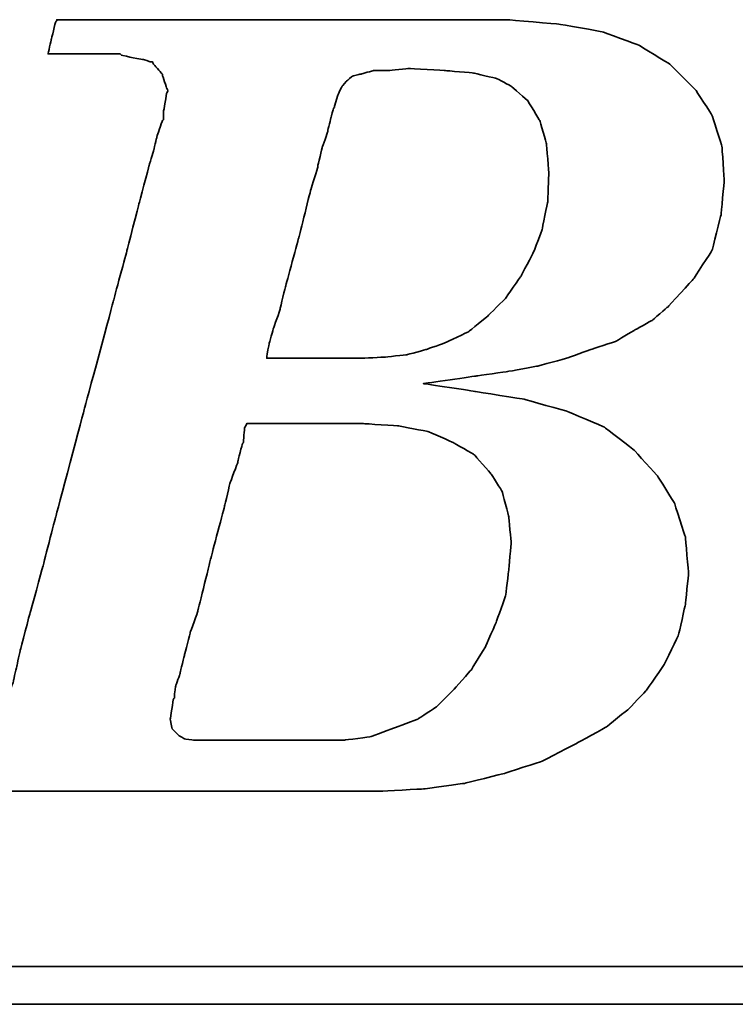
# Model space of a CAD drawing. Header units: millimetres. Extents: x 30 to 793, y 215 to 510.
# Tile 29 of 48: x 597 to 607, y 301 to 314. Entities that reach past the tile are written whole.
import ezdxf

# ---------------------------------------------------------------- set-up
doc = ezdxf.new("R2010")
doc.units = ezdxf.units.MM
doc.layers.add('DIM', color=4, linetype='CONTINUOUS')
doc.layers.add('layer 1', color=7, linetype='CONTINUOUS')

# ---------------------------------------------------------------- blocks, each defined once
blk = doc.blocks.new('TBI MOTION logo(完整正式版)')
at = {"layer": 'layer 1', "color": 22, "lineweight": 35}
for points, knots in [([(-64.65375, -6.86375), (-64.65375, -6.86375), (-64.84375, -7.29625), (-64.84375, -7.29625), (-64.84375, -7.29625), (-64.84375, -7.29625), (-64.86875, -7.34375), (-64.86875, -7.34375), (-64.86875, -7.34375), (-64.86875, -7.34375), (-64.86875, -7.36875), (-64.86875, -7.36875), (-64.86875, -7.36875), (-64.86875, -7.36875), (-65.15375, -7.65375), (-65.15375, -7.65375), (-65.15375, -7.65375), (-65.15375, -7.65375), (-65.17875, -7.65375), (-65.17875, -7.65375), (-65.17875, -7.65375), (-65.17875, -7.65375), (-65.20375, -7.67875), (-65.20375, -7.67875), (-65.20375, -7.67875), (-65.20375, -7.67875), (-65.58875, -7.87125), (-65.58875, -7.87125), (-65.58875, -7.87125), (-65.58875, -7.87125), (-65.63375, -7.87125), (-65.63375, -7.87125), (-65.63375, -7.87125), (-65.63375, -7.87125), (-65.65875, -7.89375), (-65.65875, -7.89375), (-65.65875, -7.89375), (-65.65875, -7.89375), (-66.09375, -7.94375), (-66.09375, -7.94375), (-66.09375, -7.94375), (-66.09375, -7.94375), (-66.11375, -7.94375), (-66.11375, -7.94375), (-66.11375, -7.94375), (-66.11375, -7.94375), (-66.16375, -7.94375), (-66.16375, -7.94375), (-66.16375, -7.94375), (-66.16375, -7.94375), (-66.30875, -7.94375), (-66.30875, -7.94375), (-66.30875, -7.94375), (-66.30875, -7.94375), (-66.69375, -7.94375), (-66.69375, -7.94375), (-66.69375, -7.94375), (-66.69375, -7.94375), (-67.07375, -7.94375), (-67.07375, -7.94375), (-67.07375, -7.94375), (-67.07375, -7.94375), (-67.12375, -7.94375), (-67.12375, -7.94375), (-67.12375, -7.94375), (-67.12375, -7.94375), (-67.12375, -7.96625), (-67.12375, -7.96625), (-67.12375, -7.96625), (-67.12375, -7.96625), (-67.14875, -7.99125), (-67.14875, -7.99125), (-67.14875, -7.99125), (-67.14875, -7.99125), (-67.24375, -8.34875), (-67.24375, -8.34875), (-67.24375, -8.34875), (-67.24375, -8.34875), (-67.31375, -8.68625), (-67.31375, -8.68625), (-67.31375, -8.68625), (-67.31375, -8.68625), (-67.26875, -8.68625), (-67.26875, -8.68625), (-67.26875, -8.68625), (-67.26875, -8.68625), (-67.07375, -8.68625), (-67.07375, -8.68625), (-67.07375, -8.68625), (-67.07375, -8.68625), (-66.54875, -8.68625), (-66.54875, -8.68625), (-66.54875, -8.68625), (-66.54875, -8.68625), (-65.82625, -8.68625), (-65.82625, -8.68625), (-65.82625, -8.68625), (-65.82625, -8.68625), (-65.01375, -8.68625), (-65.01375, -8.68625), (-65.01375, -8.68625), (-65.01375, -8.68625), (-64.05375, -8.68625), (-64.05375, -8.68625), (-64.05375, -8.68625), (-64.05375, -8.68625), (-62.08375, -8.68625), (-62.08375, -8.68625), (-62.08375, -8.68625), (-62.08375, -8.68625), (-60.06875, -8.68625), (-60.06875, -8.68625), (-60.06875, -8.68625), (-60.06875, -8.68625), (-59.10875, -8.68625), (-59.10875, -8.68625), (-59.10875, -8.68625), (-59.10875, -8.68625), (-58.29375, -8.68625), (-58.29375, -8.68625), (-58.29375, -8.68625), (-58.29375, -8.68625), (-57.57375, -8.68625), (-57.57375, -8.68625), (-57.57375, -8.68625), (-57.57375, -8.68625), (-57.04875, -8.68625), (-57.04875, -8.68625), (-57.04875, -8.68625), (-57.04875, -8.68625), (-56.85375, -8.68625), (-56.85375, -8.68625), (-56.85375, -8.68625), (-56.85375, -8.68625), (-56.70875, -8.68625), (-56.70875, -8.68625), (-56.70875, -8.68625), (-56.70875, -8.68625), (-56.61375, -8.68625), (-56.61375, -8.68625), (-56.61375, -8.68625), (-56.61375, -8.68625), (-56.56875, -8.68625), (-56.56875, -8.68625), (-56.56875, -8.68625), (-56.56875, -8.68625), (-55.65375, -8.63875), (-55.65375, -8.63875), (-55.65375, -8.63875), (-55.65375, -8.63875), (-54.76875, -8.51875), (-54.76875, -8.51875), (-54.76875, -8.51875), (-54.76875, -8.51875), (-53.90375, -8.30375), (-53.90375, -8.30375), (-53.90375, -8.30375), (-53.90375, -8.30375), (-53.08875, -8.03875), (-53.08875, -8.03875), (-53.08875, -8.03875), (-53.08875, -8.03875), (-52.34375, -7.65375), (-52.34375, -7.65375), (-52.34375, -7.65375), (-52.34375, -7.65375), (-51.69875, -7.29625), (-51.69875, -7.29625), (-51.69875, -7.29625), (-51.69875, -7.29625), (-51.21875, -6.91125), (-51.21875, -6.91125), (-51.21875, -6.91125), (-51.21875, -6.91125), (-50.83375, -6.50375), (-50.83375, -6.50375), (-50.83375, -6.50375), (-50.83375, -6.50375), (-50.44875, -5.94875), (-50.44875, -5.94875), (-50.44875, -5.94875), (-50.44875, -5.94875), (-50.13875, -5.30375), (-50.13875, -5.30375), (-50.13875, -5.30375), (-50.13875, -5.30375), (-49.99375, -4.65375), (-49.99375, -4.65375), (-49.99375, -4.65375), (-49.99375, -4.65375), (-49.92375, -3.98375), (-49.92375, -3.98375), (-49.92375, -3.98375), (-49.92375, -3.98375), (-49.99375, -3.19374), (-49.99375, -3.19374), (-49.99375, -3.19374), (-49.99375, -3.19374), (-50.23374, -2.44874), (-50.23374, -2.44874), (-50.23374, -2.44874), (-50.23374, -2.44874), (-50.59375, -1.87374), (-50.59375, -1.87374), (-50.59375, -1.87374), (-50.59375, -1.87374), (-51.09875, -1.31874), (-51.09875, -1.31874), (-51.09875, -1.31874), (-51.09875, -1.31874), (-51.74375, -0.81875), (-51.74375, -0.81875), (-51.74375, -0.81875), (-51.74375, -0.81875), (-52.53875, -0.48125), (-52.53875, -0.48125), (-52.53875, -0.48125), (-52.53875, -0.48125), (-53.47375, -0.21875), (-53.47375, -0.21875), (-53.47375, -0.21875), (-53.47375, -0.21875), (-54.52875, -0.04874), (-54.52875, -0.04874), (-54.52875, -0.04874), (-54.52875, -0.04874), (-55.65375, 0.12125), (-55.65375, 0.12125), (-55.65375, 0.12125), (-55.65375, 0.12125), (-54.50375, 0.28624), (-54.50375, 0.28624), (-54.50375, 0.28624), (-54.50375, 0.28624), (-53.83375, 0.38124), (-53.83375, 0.38124), (-53.83375, 0.38124), (-53.83375, 0.38124), (-53.18375, 0.50125), (-53.18375, 0.50125), (-53.18375, 0.50125), (-53.18375, 0.50125), (-52.55875, 0.66874), (-52.55875, 0.66874), (-52.55875, 0.66874), (-52.55875, 0.66874), (-52.03375, 0.86124), (-52.03375, 0.86124), (-52.03375, 0.86124), (-52.03375, 0.86124), (-51.50374, 1.03124), (-51.50374, 1.03124), (-51.50374, 1.03124), (-51.50374, 1.03124), (-51.09875, 1.27125), (-51.09875, 1.27125), (-51.09875, 1.27125), (-51.09875, 1.27125), (-50.71375, 1.48624), (-50.71375, 1.48624), (-50.71375, 1.48624), (-50.71375, 1.48624), (-50.37625, 1.77625), (-50.37625, 1.77625), (-50.37625, 1.77625), (-50.37625, 1.77625), (-49.82375, 2.37625), (-49.82375, 2.37625), (-49.82375, 2.37625), (-49.82375, 2.37625), (-49.41875, 2.99625), (-49.41875, 2.99625), (-49.41875, 2.99625), (-49.41875, 2.99625), (-49.22375, 3.76625), (-49.22375, 3.76625), (-49.22375, 3.76625), (-49.22375, 3.76625), (-49.15375, 4.50874), (-49.15375, 4.50874), (-49.15375, 4.50874), (-49.15375, 4.50874), (-49.20375, 5.25125), (-49.20375, 5.25125), (-49.20375, 5.25125), (-49.20375, 5.25125), (-49.41875, 5.92625), (-49.41875, 5.92625), (-49.41875, 5.92625), (-49.41875, 5.92625), (-49.77875, 6.47625), (-49.77875, 6.47625), (-49.77875, 6.47625), (-49.77875, 6.47625), (-50.33125, 7.02624), (-50.33125, 7.02624), (-50.33125, 7.02624), (-50.33125, 7.02624), (-51.00125, 7.43625), (-51.00125, 7.43625), (-51.00125, 7.43625), (-51.00125, 7.43625), (-51.79375, 7.72625), (-51.79375, 7.72625), (-51.79375, 7.72625), (-51.79375, 7.72625), (-52.72875, 7.89124), (-52.72875, 7.89124), (-52.72875, 7.89124), (-52.72875, 7.89124), (-53.83375, 7.98625), (-53.83375, 7.98625), (-53.83375, 7.98625), (-53.83375, 7.98625), (-53.92875, 7.98625), (-53.92875, 7.98625), (-53.92875, 7.98625), (-53.92875, 7.98625), (-54.26375, 7.98625), (-54.26375, 7.98625), (-54.26375, 7.98625), (-54.26375, 7.98625), (-54.74375, 7.98625), (-54.74375, 7.98625), (-54.74375, 7.98625), (-54.74375, 7.98625), (-55.36875, 7.98625), (-55.36875, 7.98625), (-55.36875, 7.98625), (-55.36875, 7.98625), (-56.13375, 7.98625), (-56.13375, 7.98625), (-56.13375, 7.98625), (-56.13375, 7.98625), (-56.94875, 7.98625), (-56.94875, 7.98625), (-56.94875, 7.98625), (-56.94875, 7.98625), (-58.77625, 7.98625), (-58.77625, 7.98625), (-58.77625, 7.98625), (-58.77625, 7.98625), (-60.59875, 7.98625), (-60.59875, 7.98625), (-60.59875, 7.98625), (-60.59875, 7.98625), (-61.41375, 7.98625), (-61.41375, 7.98625), (-61.41375, 7.98625), (-61.41375, 7.98625), (-62.17875, 7.98625), (-62.17875, 7.98625), (-62.17875, 7.98625), (-62.17875, 7.98625), (-62.80375, 7.98625), (-62.80375, 7.98625), (-62.80375, 7.98625), (-62.80375, 7.98625), (-63.30625, 7.98625), (-63.30625, 7.98625), (-63.30625, 7.98625), (-63.30625, 7.98625), (-63.57375, 7.98625), (-63.57375, 7.98625), (-63.57375, 7.98625), (-63.57375, 7.98625), (-63.57375, 7.96375), (-63.57375, 7.96375), (-63.57375, 7.96375), (-63.57375, 7.96375), (-63.59875, 7.94125), (-63.59875, 7.94125), (-63.59875, 7.94125), (-63.59875, 7.94125), (-63.69375, 7.55625), (-63.69375, 7.55625), (-63.69375, 7.55625), (-63.69375, 7.55625), (-63.76375, 7.24624), (-63.76375, 7.24624), (-63.76375, 7.24624), (-63.76375, 7.24624), (-63.23875, 7.24624), (-63.23875, 7.24624), (-63.23875, 7.24624), (-63.23875, 7.24624), (-62.75875, 7.24624), (-62.75875, 7.24624), (-62.75875, 7.24624), (-62.75875, 7.24624), (-62.61125, 7.24624), (-62.61125, 7.24624), (-62.61125, 7.24624), (-62.61125, 7.24624), (-62.56625, 7.24624), (-62.56625, 7.24624), (-62.56625, 7.24624), (-62.56625, 7.24624), (-62.22875, 7.24624), (-62.22875, 7.24624), (-62.22875, 7.24624), (-62.22875, 7.24624), (-62.20375, 7.24624), (-62.20375, 7.24624), (-62.20375, 7.24624), (-62.20375, 7.24624), (-62.17875, 7.21875), (-62.17875, 7.21875), (-62.17875, 7.21875), (-62.17875, 7.21875), (-61.96375, 7.17125), (-61.96375, 7.17125), (-61.96375, 7.17125), (-61.96375, 7.17125), (-61.72375, 7.12624), (-61.72375, 7.12624), (-61.72375, 7.12624), (-61.72375, 7.12624), (-61.70375, 7.12624), (-61.70375, 7.12624), (-61.70375, 7.12624), (-61.70375, 7.12624), (-61.55875, 7.07624), (-61.55875, 7.07624), (-61.55875, 7.07624), (-61.55875, 7.07624), (-61.50875, 7.07624), (-61.50875, 7.07624), (-61.50875, 7.07624), (-61.50875, 7.07624), (-61.48375, 7.02624), (-61.48375, 7.02624), (-61.48375, 7.02624), (-61.48375, 7.02624), (-61.31875, 6.83375), (-61.31875, 6.83375), (-61.31875, 6.83375), (-61.31875, 6.83375), (-61.29375, 6.81125), (-61.29375, 6.81125), (-61.29375, 6.81125), (-61.29375, 6.81125), (-61.29375, 6.78625), (-61.29375, 6.78625), (-61.29375, 6.78625), (-61.29375, 6.78625), (-61.19875, 6.50124), (-61.19875, 6.50124), (-61.19875, 6.50124), (-61.19875, 6.50124), (-61.17375, 6.45124), (-61.17375, 6.45124), (-61.17375, 6.45124), (-61.17375, 6.45124), (-61.19875, 6.40625), (-61.19875, 6.40625), (-61.19875, 6.40625), (-61.19875, 6.40625), (-61.26875, 5.99624), (-61.26875, 5.99624), (-61.26875, 5.99624), (-61.26875, 5.99624), (-61.26875, 5.85125), (-61.26875, 5.85125), (-61.26875, 5.85125), (-61.26875, 5.85125), (-61.26875, 5.82625), (-61.26875, 5.82625), (-61.26875, 5.82625), (-61.26875, 5.82625), (-61.29375, 5.80625), (-61.29375, 5.80625), (-61.29375, 5.80625), (-61.29375, 5.80625), (-61.34125, 5.66125), (-61.34125, 5.66125), (-61.34125, 5.66125), (-61.34125, 5.66125), (-61.41375, 5.44625), (-61.41375, 5.44625), (-61.41375, 5.44625), (-61.41375, 5.44625), (-61.48375, 5.15625), (-61.48375, 5.15625), (-61.48375, 5.15625), (-61.48375, 5.15625), (-61.58375, 4.82124), (-61.58375, 4.82124), (-61.58375, 4.82124), (-61.58375, 4.82124), (-61.79875, 4.00375), (-61.79875, 4.00375), (-61.79875, 4.00375), (-61.79875, 4.00375), (-62.05875, 2.99625), (-62.05875, 2.99625), (-62.05875, 2.99625), (-62.05875, 2.99625), (-62.34875, 1.91625), (-62.34875, 1.91625), (-62.34875, 1.91625), (-62.34875, 1.91625), (-62.97375, -0.41124), (-62.97375, -0.41124), (-62.97375, -0.41124), (-62.97375, -0.41124), (-63.59875, -2.75875), (-63.59875, -2.75875), (-63.59875, -2.75875), (-63.59875, -2.75875), (-63.88375, -3.86374), (-63.88375, -3.86374), (-63.88375, -3.86374), (-63.88375, -3.86374), (-64.14875, -4.82374), (-64.14875, -4.82374), (-64.14875, -4.82374), (-64.14875, -4.82374), (-64.36375, -5.64125), (-64.36375, -5.64125), (-64.36375, -5.64125), (-64.36375, -5.64125), (-64.43625, -5.97625), (-64.43625, -5.97625), (-64.43625, -5.97625), (-64.43625, -5.97625), (-64.50875, -6.28625), (-64.50875, -6.28625), (-64.50875, -6.28625), (-64.50875, -6.28625), (-64.50875, -6.30875), (-64.50875, -6.30875), (-64.50875, -6.30875), (-64.50875, -6.30875), (-64.57875, -6.50375), (-64.57875, -6.50375), (-64.57875, -6.50375), (-64.57875, -6.50375), (-64.62875, -6.69625), (-64.62875, -6.69625), (-64.62875, -6.69625), (-64.62875, -6.69625), (-64.62875, -6.76875), (-64.62875, -6.76875), (-64.62875, -6.76875), (-64.62875, -6.76875), (-64.62875, -6.81375), (-64.62875, -6.81375), (-64.62875, -6.81375), (-64.62875, -6.81375), (-64.62875, -6.83875), (-64.62875, -6.83875), (-64.62875, -6.83875), (-64.62875, -6.83875), (-64.65375, -6.86375), (-64.65375, -6.86375)], [0, 0, 0, 0, 0.00719424, 0.00719424, 0.00719424, 0.00719425, 0.01438849, 0.01438849, 0.01438849, 0.0143885, 0.02158273, 0.02158273, 0.02158273, 0.02158274, 0.02877698, 0.02877698, 0.02877698, 0.02877699, 0.03597122, 0.03597122, 0.03597122, 0.03597123, 0.04316547, 0.04316547, 0.04316547, 0.04316548, 0.05035971, 0.05035971, 0.05035971, 0.05035972, 0.05755396, 0.05755396, 0.05755396, 0.05755397, 0.0647482, 0.0647482, 0.0647482, 0.06474821, 0.07194245, 0.07194245, 0.07194245, 0.07194246, 0.07913669, 0.07913669, 0.07913669, 0.0791367, 0.08633094, 0.08633094, 0.08633094, 0.08633095, 0.09352518, 0.09352518, 0.09352518, 0.09352519, 0.10071942, 0.10071942, 0.10071942, 0.10071943, 0.10791367, 0.10791367, 0.10791367, 0.10791368, 0.11510791, 0.11510791, 0.11510791, 0.11510792, 0.12230216, 0.12230216, 0.12230216, 0.12230217, 0.1294964, 0.1294964, 0.1294964, 0.12949641, 0.13669065, 0.13669065, 0.13669065, 0.13669066, 0.14388489, 0.14388489, 0.14388489, 0.1438849, 0.15107914, 0.15107914, 0.15107914, 0.15107915, 0.15827338, 0.15827338, 0.15827338, 0.15827339, 0.16546763, 0.16546763, 0.16546763, 0.16546764, 0.17266187, 0.17266187, 0.17266187, 0.17266188, 0.17985612, 0.17985612, 0.17985612, 0.17985613, 0.18705036, 0.18705036, 0.18705036, 0.18705037, 0.1942446, 0.1942446, 0.1942446, 0.19424461, 0.20143885, 0.20143885, 0.20143885, 0.20143886, 0.20863309, 0.20863309, 0.20863309, 0.2086331, 0.21582734, 0.21582734, 0.21582734, 0.21582735, 0.22302158, 0.22302158, 0.22302158, 0.22302159, 0.23021583, 0.23021583, 0.23021583, 0.23021584, 0.23741007, 0.23741007, 0.23741007, 0.23741008, 0.24460432, 0.24460432, 0.24460432, 0.24460433, 0.25179856, 0.25179856, 0.25179856, 0.25179857, 0.25899281, 0.25899281, 0.25899281, 0.25899282, 0.26618705, 0.26618705, 0.26618705, 0.26618706, 0.27338129, 0.27338129, 0.27338129, 0.2733813, 0.28057554, 0.28057554, 0.28057554, 0.28057555, 0.28776978, 0.28776978, 0.28776978, 0.28776979, 0.29496403, 0.29496403, 0.29496403, 0.29496404, 0.30215827, 0.30215827, 0.30215827, 0.30215828, 0.30935252, 0.30935252, 0.30935252, 0.30935253, 0.31654676, 0.31654676, 0.31654676, 0.31654677, 0.32374101, 0.32374101, 0.32374101, 0.32374102, 0.33093525, 0.33093525, 0.33093525, 0.33093526, 0.3381295, 0.3381295, 0.3381295, 0.33812951, 0.34532374, 0.34532374, 0.34532374, 0.34532375, 0.35251799, 0.35251799, 0.35251799, 0.352518, 0.35971223, 0.35971223, 0.35971223, 0.35971224, 0.36690647, 0.36690647, 0.36690647, 0.36690648, 0.37410072, 0.37410072, 0.37410072, 0.37410073, 0.38129496, 0.38129496, 0.38129496, 0.38129497, 0.38848921, 0.38848921, 0.38848921, 0.38848922, 0.39568345, 0.39568345, 0.39568345, 0.39568346, 0.4028777, 0.4028777, 0.4028777, 0.40287771, 0.41007194, 0.41007194, 0.41007194, 0.41007195, 0.41726619, 0.41726619, 0.41726619, 0.4172662, 0.42446043, 0.42446043, 0.42446043, 0.42446044, 0.43165468, 0.43165468, 0.43165468, 0.43165469, 0.43884892, 0.43884892, 0.43884892, 0.43884893, 0.44604317, 0.44604317, 0.44604317, 0.44604318, 0.45323741, 0.45323741, 0.45323741, 0.45323742, 0.46043165, 0.46043165, 0.46043165, 0.46043166, 0.4676259, 0.4676259, 0.4676259, 0.46762591, 0.47482014, 0.47482014, 0.47482014, 0.47482015, 0.48201439, 0.48201439, 0.48201439, 0.4820144, 0.48920863, 0.48920863, 0.48920863, 0.48920864, 0.49640288, 0.49640288, 0.49640288, 0.49640289, 0.50359712, 0.50359712, 0.50359712, 0.50359713, 0.51079137, 0.51079137, 0.51079137, 0.51079138, 0.51798561, 0.51798561, 0.51798561, 0.51798562, 0.52517986, 0.52517986, 0.52517986, 0.52517987, 0.5323741, 0.5323741, 0.5323741, 0.53237411, 0.53956835, 0.53956835, 0.53956835, 0.53956836, 0.54676259, 0.54676259, 0.54676259, 0.5467626, 0.55395683, 0.55395683, 0.55395683, 0.55395684, 0.56115108, 0.56115108, 0.56115108, 0.56115109, 0.56834532, 0.56834532, 0.56834532, 0.56834533, 0.57553957, 0.57553957, 0.57553957, 0.57553958, 0.58273381, 0.58273381, 0.58273381, 0.58273382, 0.58992806, 0.58992806, 0.58992806, 0.58992807, 0.5971223, 0.5971223, 0.5971223, 0.59712231, 0.60431655, 0.60431655, 0.60431655, 0.60431656, 0.61151079, 0.61151079, 0.61151079, 0.6115108, 0.61870504, 0.61870504, 0.61870504, 0.61870505, 0.62589928, 0.62589928, 0.62589928, 0.62589929, 0.63309353, 0.63309353, 0.63309353, 0.63309354, 0.64028777, 0.64028777, 0.64028777, 0.64028778, 0.64748201, 0.64748201, 0.64748201, 0.64748202, 0.65467626, 0.65467626, 0.65467626, 0.65467627, 0.6618705, 0.6618705, 0.6618705, 0.66187051, 0.66906475, 0.66906475, 0.66906475, 0.66906476, 0.67625899, 0.67625899, 0.67625899, 0.676259, 0.68345324, 0.68345324, 0.68345324, 0.68345325, 0.69064748, 0.69064748, 0.69064748, 0.69064749, 0.69784173, 0.69784173, 0.69784173, 0.69784174, 0.70503597, 0.70503597, 0.70503597, 0.70503598, 0.71223022, 0.71223022, 0.71223022, 0.71223023, 0.71942446, 0.71942446, 0.71942446, 0.71942447, 0.72661871, 0.72661871, 0.72661871, 0.72661872, 0.73381295, 0.73381295, 0.73381295, 0.73381296, 0.74100719, 0.74100719, 0.74100719, 0.7410072, 0.74820144, 0.74820144, 0.74820144, 0.74820145, 0.75539568, 0.75539568, 0.75539568, 0.75539569, 0.76258993, 0.76258993, 0.76258993, 0.76258994, 0.76978417, 0.76978417, 0.76978417, 0.76978418, 0.77697842, 0.77697842, 0.77697842, 0.77697843, 0.78417266, 0.78417266, 0.78417266, 0.78417267, 0.79136691, 0.79136691, 0.79136691, 0.79136692, 0.79856115, 0.79856115, 0.79856115, 0.79856116, 0.8057554, 0.8057554, 0.8057554, 0.80575541, 0.81294964, 0.81294964, 0.81294964, 0.81294965, 0.82014388, 0.82014388, 0.82014388, 0.82014389, 0.82733813, 0.82733813, 0.82733813, 0.82733814, 0.83453237, 0.83453237, 0.83453237, 0.83453238, 0.84172662, 0.84172662, 0.84172662, 0.84172663, 0.84892086, 0.84892086, 0.84892086, 0.84892087, 0.85611511, 0.85611511, 0.85611511, 0.85611512, 0.86330935, 0.86330935, 0.86330935, 0.86330936, 0.8705036, 0.8705036, 0.8705036, 0.87050361, 0.87769784, 0.87769784, 0.87769784, 0.87769785, 0.88489209, 0.88489209, 0.88489209, 0.8848921, 0.89208633, 0.89208633, 0.89208633, 0.89208634, 0.89928058, 0.89928058, 0.89928058, 0.89928059, 0.90647482, 0.90647482, 0.90647482, 0.90647483, 0.91366906, 0.91366906, 0.91366906, 0.91366907, 0.92086331, 0.92086331, 0.92086331, 0.92086332, 0.92805755, 0.92805755, 0.92805755, 0.92805756, 0.9352518, 0.9352518, 0.9352518, 0.93525181, 0.94244604, 0.94244604, 0.94244604, 0.94244605, 0.94964029, 0.94964029, 0.94964029, 0.9496403, 0.95683453, 0.95683453, 0.95683453, 0.95683454, 0.96402878, 0.96402878, 0.96402878, 0.96402879, 0.97122302, 0.97122302, 0.97122302, 0.97122303, 0.97841727, 0.97841727, 0.97841727, 0.97841728, 0.98561151, 0.98561151, 0.98561151, 0.98561152, 0.99280576, 0.99280576, 0.99280576, 0.99280577, 1, 1, 1, 1]), ([(-57.50375, 6.35625), (-57.50375, 6.35625), (-57.57375, 6.11625), (-57.57375, 6.11625), (-57.57375, 6.11625), (-57.57375, 6.11625), (-57.57375, 6.09125), (-57.57375, 6.09125), (-57.57375, 6.09125), (-57.57375, 6.09125), (-57.59875, 6.06625), (-57.59875, 6.06625), (-57.59875, 6.06625), (-57.59875, 6.06625), (-57.64875, 5.87625), (-57.64875, 5.87625), (-57.64875, 5.87625), (-57.64875, 5.87625), (-57.71875, 5.58875), (-57.71875, 5.58875), (-57.71875, 5.58875), (-57.71875, 5.58875), (-57.71875, 5.56625), (-57.71875, 5.56625), (-57.71875, 5.56625), (-57.71875, 5.56625), (-57.83875, 5.23125), (-57.83875, 5.23125), (-57.83875, 5.23125), (-57.83875, 5.23125), (-57.93625, 4.82124), (-57.93625, 4.82124), (-57.93625, 4.82124), (-57.93625, 4.82124), (-57.93625, 4.79624), (-57.93625, 4.79624), (-57.93625, 4.79624), (-57.93625, 4.79624), (-58.07875, 4.34125), (-58.07875, 4.34125), (-58.07875, 4.34125), (-58.07875, 4.34125), (-58.34375, 3.28625), (-58.34375, 3.28625), (-58.34375, 3.28625), (-58.34375, 3.28625), (-58.62875, 2.23124), (-58.62875, 2.23124), (-58.62875, 2.23124), (-58.62875, 2.23124), (-58.74875, 1.75125), (-58.74875, 1.75125), (-58.74875, 1.75125), (-58.74875, 1.75125), (-58.74875, 1.72625), (-58.74875, 1.72625), (-58.74875, 1.72625), (-58.74875, 1.72625), (-58.89375, 1.31625), (-58.89375, 1.31625), (-58.89375, 1.31625), (-58.89375, 1.31625), (-58.98875, 0.98124), (-58.98875, 0.98124), (-58.98875, 0.98124), (-58.98875, 0.98124), (-59.03875, 0.71625), (-59.03875, 0.71625), (-59.03875, 0.71625), (-59.03875, 0.71625), (-59.03875, 0.66874), (-59.03875, 0.66874), (-59.03875, 0.66874), (-59.03875, 0.66874), (-58.91875, 0.66874), (-58.91875, 0.66874), (-58.91875, 0.66874), (-58.91875, 0.66874), (-58.53375, 0.66874), (-58.53375, 0.66874), (-58.53375, 0.66874), (-58.53375, 0.66874), (-58.10375, 0.66874), (-58.10375, 0.66874), (-58.10375, 0.66874), (-58.10375, 0.66874), (-57.66875, 0.66874), (-57.66875, 0.66874), (-57.66875, 0.66874), (-57.66875, 0.66874), (-57.33375, 0.66874), (-57.33375, 0.66874), (-57.33375, 0.66874), (-57.33375, 0.66874), (-57.09375, 0.66874), (-57.09375, 0.66874), (-57.09375, 0.66874), (-57.09375, 0.66874), (-56.99875, 0.66874), (-56.99875, 0.66874), (-56.99875, 0.66874), (-56.99875, 0.66874), (-56.49375, 0.69374), (-56.49375, 0.69374), (-56.49375, 0.69374), (-56.49375, 0.69374), (-56.01375, 0.74374), (-56.01375, 0.74374), (-56.01375, 0.74374), (-56.01375, 0.74374), (-55.58375, 0.86124), (-55.58375, 0.86124), (-55.58375, 0.86124), (-55.58375, 0.86124), (-55.17375, 1.00624), (-55.17375, 1.00624), (-55.17375, 1.00624), (-55.17375, 1.00624), (-54.67375, 1.24625), (-54.67375, 1.24625), (-54.67375, 1.24625), (-54.67375, 1.24625), (-54.26375, 1.58124), (-54.26375, 1.58124), (-54.26375, 1.58124), (-54.26375, 1.58124), (-53.87875, 1.96374), (-53.87875, 1.96374), (-53.87875, 1.96374), (-53.87875, 1.96374), (-53.54375, 2.44625), (-53.54375, 2.44625), (-53.54375, 2.44625), (-53.54375, 2.44625), (-53.27875, 2.95125), (-53.27875, 2.95125), (-53.27875, 2.95125), (-53.27875, 2.95125), (-53.08875, 3.45124), (-53.08875, 3.45124), (-53.08875, 3.45124), (-53.08875, 3.45124), (-52.96875, 4.05124), (-52.96875, 4.05124), (-52.96875, 4.05124), (-52.96875, 4.05124), (-52.94375, 4.65125), (-52.94375, 4.65125), (-52.94375, 4.65125), (-52.94375, 4.65125), (-52.99375, 5.30125), (-52.99375, 5.30125), (-52.99375, 5.30125), (-52.99375, 5.30125), (-53.13875, 5.80625), (-53.13875, 5.80625), (-53.13875, 5.80625), (-53.13875, 5.80625), (-53.39875, 6.23625), (-53.39875, 6.23625), (-53.39875, 6.23625), (-53.39875, 6.23625), (-53.75875, 6.54875), (-53.75875, 6.54875), (-53.75875, 6.54875), (-53.75875, 6.54875), (-54.07375, 6.71625), (-54.07375, 6.71625), (-54.07375, 6.71625), (-54.07375, 6.71625), (-54.57375, 6.83375), (-54.57375, 6.83375), (-54.57375, 6.83375), (-54.57375, 6.83375), (-55.17375, 6.88625), (-55.17375, 6.88625), (-55.17375, 6.88625), (-55.17375, 6.88625), (-55.96875, 6.93125), (-55.96875, 6.93125), (-55.96875, 6.93125), (-55.96875, 6.93125), (-56.39875, 6.88625), (-56.39875, 6.88625), (-56.39875, 6.88625), (-56.39875, 6.88625), (-56.42125, 6.88625), (-56.42125, 6.88625), (-56.42125, 6.88625), (-56.42125, 6.88625), (-56.73375, 6.88625), (-56.73375, 6.88625), (-56.73375, 6.88625), (-56.73375, 6.88625), (-56.99875, 6.81125), (-56.99875, 6.81125), (-56.99875, 6.81125), (-56.99875, 6.81125), (-57.02375, 6.81125), (-57.02375, 6.81125), (-57.02375, 6.81125), (-57.02375, 6.81125), (-57.18875, 6.76625), (-57.18875, 6.76625), (-57.18875, 6.76625), (-57.18875, 6.76625), (-57.30875, 6.66625), (-57.30875, 6.66625), (-57.30875, 6.66625), (-57.30875, 6.66625), (-57.40875, 6.54875), (-57.40875, 6.54875), (-57.40875, 6.54875), (-57.40875, 6.54875), (-57.50375, 6.35625), (-57.50375, 6.35625)], [0, 0, 0, 0, 0.01851852, 0.01851852, 0.01851852, 0.01851853, 0.03703704, 0.03703704, 0.03703704, 0.03703705, 0.05555556, 0.05555556, 0.05555556, 0.05555557, 0.07407407, 0.07407407, 0.07407407, 0.07407408, 0.09259259, 0.09259259, 0.09259259, 0.0925926, 0.11111111, 0.11111111, 0.11111111, 0.11111112, 0.12962963, 0.12962963, 0.12962963, 0.12962964, 0.14814815, 0.14814815, 0.14814815, 0.14814816, 0.16666667, 0.16666667, 0.16666667, 0.16666668, 0.18518519, 0.18518519, 0.18518519, 0.1851852, 0.2037037, 0.2037037, 0.2037037, 0.20370371, 0.22222222, 0.22222222, 0.22222222, 0.22222223, 0.24074074, 0.24074074, 0.24074074, 0.24074075, 0.25925926, 0.25925926, 0.25925926, 0.25925927, 0.27777778, 0.27777778, 0.27777778, 0.27777779, 0.2962963, 0.2962963, 0.2962963, 0.29629631, 0.31481481, 0.31481481, 0.31481481, 0.31481482, 0.33333333, 0.33333333, 0.33333333, 0.33333334, 0.35185185, 0.35185185, 0.35185185, 0.35185186, 0.37037037, 0.37037037, 0.37037037, 0.37037038, 0.38888889, 0.38888889, 0.38888889, 0.3888889, 0.40740741, 0.40740741, 0.40740741, 0.40740742, 0.42592593, 0.42592593, 0.42592593, 0.42592594, 0.44444444, 0.44444444, 0.44444444, 0.44444445, 0.46296296, 0.46296296, 0.46296296, 0.46296297, 0.48148148, 0.48148148, 0.48148148, 0.48148149, 0.5, 0.5, 0.5, 0.50000001, 0.51851852, 0.51851852, 0.51851852, 0.51851853, 0.53703704, 0.53703704, 0.53703704, 0.53703705, 0.55555556, 0.55555556, 0.55555556, 0.55555557, 0.57407407, 0.57407407, 0.57407407, 0.57407408, 0.59259259, 0.59259259, 0.59259259, 0.5925926, 0.61111111, 0.61111111, 0.61111111, 0.61111112, 0.62962963, 0.62962963, 0.62962963, 0.62962964, 0.64814815, 0.64814815, 0.64814815, 0.64814816, 0.66666667, 0.66666667, 0.66666667, 0.66666668, 0.68518519, 0.68518519, 0.68518519, 0.6851852, 0.7037037, 0.7037037, 0.7037037, 0.70370371, 0.72222222, 0.72222222, 0.72222222, 0.72222223, 0.74074074, 0.74074074, 0.74074074, 0.74074075, 0.75925926, 0.75925926, 0.75925926, 0.75925927, 0.77777778, 0.77777778, 0.77777778, 0.77777779, 0.7962963, 0.7962963, 0.7962963, 0.79629631, 0.81481481, 0.81481481, 0.81481481, 0.81481482, 0.83333333, 0.83333333, 0.83333333, 0.83333334, 0.85185185, 0.85185185, 0.85185185, 0.85185186, 0.87037037, 0.87037037, 0.87037037, 0.87037038, 0.88888889, 0.88888889, 0.88888889, 0.8888889, 0.90740741, 0.90740741, 0.90740741, 0.90740742, 0.92592593, 0.92592593, 0.92592593, 0.92592594, 0.94444444, 0.94444444, 0.94444444, 0.94444445, 0.96296296, 0.96296296, 0.96296296, 0.96296297, 0.98148148, 0.98148148, 0.98148148, 0.98148149, 1, 1, 1, 1]), ([(-61.03125, -6.57375), (-61.03125, -6.57375), (-61.03125, -6.67125), (-61.03125, -6.67125), (-61.03125, -6.67125), (-61.03125, -6.67125), (-61.05375, -6.69625), (-61.05375, -6.69625), (-61.05375, -6.69625), (-61.05375, -6.69625), (-61.12375, -7.12875), (-61.12375, -7.12875), (-61.12375, -7.12875), (-61.12375, -7.12875), (-61.07875, -7.34375), (-61.07875, -7.34375), (-61.07875, -7.34375), (-61.07875, -7.34375), (-60.93375, -7.48875), (-60.93375, -7.48875), (-60.93375, -7.48875), (-60.93375, -7.48875), (-60.81375, -7.55625), (-60.81375, -7.55625), (-60.81375, -7.55625), (-60.81375, -7.55625), (-60.62375, -7.58375), (-60.62375, -7.58375), (-60.62375, -7.58375), (-60.62375, -7.58375), (-60.30875, -7.58375), (-60.30875, -7.58375), (-60.30875, -7.58375), (-60.30875, -7.58375), (-59.97375, -7.58375), (-59.97375, -7.58375), (-59.97375, -7.58375), (-59.97375, -7.58375), (-59.87875, -7.58375), (-59.87875, -7.58375), (-59.87875, -7.58375), (-59.87875, -7.58375), (-59.63625, -7.58375), (-59.63625, -7.58375), (-59.63625, -7.58375), (-59.63625, -7.58375), (-58.96875, -7.58375), (-58.96875, -7.58375), (-58.96875, -7.58375), (-58.96875, -7.58375), (-58.29375, -7.58375), (-58.29375, -7.58375), (-58.29375, -7.58375), (-58.29375, -7.58375), (-58.05375, -7.58375), (-58.05375, -7.58375), (-58.05375, -7.58375), (-58.05375, -7.58375), (-57.98375, -7.58375), (-57.98375, -7.58375), (-57.98375, -7.58375), (-57.98375, -7.58375), (-57.35875, -7.58375), (-57.35875, -7.58375), (-57.35875, -7.58375), (-57.35875, -7.58375), (-56.78375, -7.50875), (-56.78375, -7.50875), (-56.78375, -7.50875), (-56.78375, -7.50875), (-56.27875, -7.31875), (-56.27875, -7.31875), (-56.27875, -7.31875), (-56.27875, -7.31875), (-55.77375, -7.12875), (-55.77375, -7.12875), (-55.77375, -7.12875), (-55.77375, -7.12875), (-55.36875, -6.86375), (-55.36875, -6.86375), (-55.36875, -6.86375), (-55.36875, -6.86375), (-55.00875, -6.50375), (-55.00875, -6.50375), (-55.00875, -6.50375), (-55.00875, -6.50375), (-54.62375, -6.06875), (-54.62375, -6.06875), (-54.62375, -6.06875), (-54.62375, -6.06875), (-54.31375, -5.56875), (-54.31375, -5.56875), (-54.31375, -5.56875), (-54.31375, -5.56875), (-54.07375, -5.01625), (-54.07375, -5.01625), (-54.07375, -5.01625), (-54.07375, -5.01625), (-53.87875, -4.46374), (-53.87875, -4.46374), (-53.87875, -4.46374), (-53.87875, -4.46374), (-53.80875, -3.91375), (-53.80875, -3.91375), (-53.80875, -3.91375), (-53.80875, -3.91375), (-53.75875, -3.31375), (-53.75875, -3.31375), (-53.75875, -3.31375), (-53.75875, -3.31375), (-53.80875, -2.75875), (-53.80875, -2.75875), (-53.80875, -2.75875), (-53.80875, -2.75875), (-53.95375, -2.20875), (-53.95375, -2.20875), (-53.95375, -2.20875), (-53.95375, -2.20875), (-54.19375, -1.82625), (-54.19375, -1.82625), (-54.19375, -1.82625), (-54.19375, -1.82625), (-54.55375, -1.41875), (-54.55375, -1.41875), (-54.55375, -1.41875), (-54.55375, -1.41875), (-55.00875, -1.15125), (-55.00875, -1.15125), (-55.00875, -1.15125), (-55.00875, -1.15125), (-55.56125, -0.91375), (-55.56125, -0.91375), (-55.56125, -0.91375), (-55.56125, -0.91375), (-56.18125, -0.79375), (-56.18125, -0.79375), (-56.18125, -0.79375), (-56.18125, -0.79375), (-56.94875, -0.74374), (-56.94875, -0.74374), (-56.94875, -0.74374), (-56.94875, -0.74374), (-56.99875, -0.74374), (-56.99875, -0.74374), (-56.99875, -0.74374), (-56.99875, -0.74374), (-57.09375, -0.74374), (-57.09375, -0.74374), (-57.09375, -0.74374), (-57.09375, -0.74374), (-57.38375, -0.74374), (-57.38375, -0.74374), (-57.38375, -0.74374), (-57.38375, -0.74374), (-57.76875, -0.74374), (-57.76875, -0.74374), (-57.76875, -0.74374), (-57.76875, -0.74374), (-58.24625, -0.74374), (-58.24625, -0.74374), (-58.24625, -0.74374), (-58.24625, -0.74374), (-58.72875, -0.74374), (-58.72875, -0.74374), (-58.72875, -0.74374), (-58.72875, -0.74374), (-59.20875, -0.74374), (-59.20875, -0.74374), (-59.20875, -0.74374), (-59.20875, -0.74374), (-59.46875, -0.74374), (-59.46875, -0.74374), (-59.46875, -0.74374), (-59.46875, -0.74374), (-59.51625, -0.83875), (-59.51625, -0.83875), (-59.51625, -0.83875), (-59.51625, -0.83875), (-59.54375, -1.15125), (-59.54375, -1.15125), (-59.54375, -1.15125), (-59.54375, -1.15125), (-59.56375, -1.17874), (-59.56375, -1.17874), (-59.56375, -1.17874), (-59.56375, -1.17874), (-59.66375, -1.55875), (-59.66375, -1.55875), (-59.66375, -1.55875), (-59.66375, -1.55875), (-59.66375, -1.58375), (-59.66375, -1.58375), (-59.66375, -1.58375), (-59.66375, -1.58375), (-59.82875, -2.01874), (-59.82875, -2.01874), (-59.82875, -2.01874), (-59.82875, -2.01874), (-59.94875, -2.52125), (-59.94875, -2.52125), (-59.94875, -2.52125), (-59.94875, -2.52125), (-60.23875, -3.62375), (-60.23875, -3.62375), (-60.23875, -3.62375), (-60.23875, -3.62375), (-60.52375, -4.77624), (-60.52375, -4.77624), (-60.52375, -4.77624), (-60.52375, -4.77624), (-60.52375, -4.79874), (-60.52375, -4.79874), (-60.52375, -4.79874), (-60.52375, -4.79874), (-60.69125, -5.25375), (-60.69125, -5.25375), (-60.69125, -5.25375), (-60.69125, -5.25375), (-60.81375, -5.73625), (-60.81375, -5.73625), (-60.81375, -5.73625), (-60.81375, -5.73625), (-60.90875, -6.11875), (-60.90875, -6.11875), (-60.90875, -6.11875), (-60.90875, -6.11875), (-60.90875, -6.14375), (-60.90875, -6.14375), (-60.90875, -6.14375), (-60.90875, -6.14375), (-61.00375, -6.40875), (-61.00375, -6.40875), (-61.00375, -6.40875), (-61.00375, -6.40875), (-61.03125, -6.57375), (-61.03125, -6.57375)], [0, 0, 0, 0, 0.01694915, 0.01694915, 0.01694915, 0.01694916, 0.03389831, 0.03389831, 0.03389831, 0.03389832, 0.05084746, 0.05084746, 0.05084746, 0.05084747, 0.06779661, 0.06779661, 0.06779661, 0.06779662, 0.08474576, 0.08474576, 0.08474576, 0.08474577, 0.10169492, 0.10169492, 0.10169492, 0.10169493, 0.11864407, 0.11864407, 0.11864407, 0.11864408, 0.13559322, 0.13559322, 0.13559322, 0.13559323, 0.15254237, 0.15254237, 0.15254237, 0.15254238, 0.16949153, 0.16949153, 0.16949153, 0.16949154, 0.18644068, 0.18644068, 0.18644068, 0.18644069, 0.20338983, 0.20338983, 0.20338983, 0.20338984, 0.22033898, 0.22033898, 0.22033898, 0.22033899, 0.23728814, 0.23728814, 0.23728814, 0.23728815, 0.25423729, 0.25423729, 0.25423729, 0.2542373, 0.27118644, 0.27118644, 0.27118644, 0.27118645, 0.28813559, 0.28813559, 0.28813559, 0.2881356, 0.30508475, 0.30508475, 0.30508475, 0.30508476, 0.3220339, 0.3220339, 0.3220339, 0.32203391, 0.33898305, 0.33898305, 0.33898305, 0.33898306, 0.3559322, 0.3559322, 0.3559322, 0.35593221, 0.37288136, 0.37288136, 0.37288136, 0.37288137, 0.38983051, 0.38983051, 0.38983051, 0.38983052, 0.40677966, 0.40677966, 0.40677966, 0.40677967, 0.42372881, 0.42372881, 0.42372881, 0.42372882, 0.44067797, 0.44067797, 0.44067797, 0.44067798, 0.45762712, 0.45762712, 0.45762712, 0.45762713, 0.47457627, 0.47457627, 0.47457627, 0.47457628, 0.49152542, 0.49152542, 0.49152542, 0.49152543, 0.50847458, 0.50847458, 0.50847458, 0.50847459, 0.52542373, 0.52542373, 0.52542373, 0.52542374, 0.54237288, 0.54237288, 0.54237288, 0.54237289, 0.55932203, 0.55932203, 0.55932203, 0.55932204, 0.57627119, 0.57627119, 0.57627119, 0.5762712, 0.59322034, 0.59322034, 0.59322034, 0.59322035, 0.61016949, 0.61016949, 0.61016949, 0.6101695, 0.62711864, 0.62711864, 0.62711864, 0.62711865, 0.6440678, 0.6440678, 0.6440678, 0.64406781, 0.66101695, 0.66101695, 0.66101695, 0.66101696, 0.6779661, 0.6779661, 0.6779661, 0.67796611, 0.69491525, 0.69491525, 0.69491525, 0.69491526, 0.71186441, 0.71186441, 0.71186441, 0.71186442, 0.72881356, 0.72881356, 0.72881356, 0.72881357, 0.74576271, 0.74576271, 0.74576271, 0.74576272, 0.76271186, 0.76271186, 0.76271186, 0.76271187, 0.77966102, 0.77966102, 0.77966102, 0.77966103, 0.79661017, 0.79661017, 0.79661017, 0.79661018, 0.81355932, 0.81355932, 0.81355932, 0.81355933, 0.83050847, 0.83050847, 0.83050847, 0.83050848, 0.84745763, 0.84745763, 0.84745763, 0.84745764, 0.86440678, 0.86440678, 0.86440678, 0.86440679, 0.88135593, 0.88135593, 0.88135593, 0.88135594, 0.89830508, 0.89830508, 0.89830508, 0.89830509, 0.91525424, 0.91525424, 0.91525424, 0.91525425, 0.93220339, 0.93220339, 0.93220339, 0.9322034, 0.94915254, 0.94915254, 0.94915254, 0.94915255, 0.96610169, 0.96610169, 0.96610169, 0.9661017, 0.98305085, 0.98305085, 0.98305085, 0.98305086, 1, 1, 1, 1]), ([(75.90875, -9.47875), (75.90875, -9.47875), (75.90875, -12.28625), (75.90875, -12.28625), (75.90875, -12.28625), (75.90875, -12.28625), (75.90875, -12.47875), (75.90875, -12.47875), (75.90875, -12.47875), (75.90875, -12.47875), (75.71625, -12.47875), (75.71625, -12.47875), (75.71625, -12.47875), (75.71625, -12.47875), (-88.32875, -12.47875), (-88.32875, -12.47875), (-88.32875, -12.47875), (-88.32875, -12.47875), (-88.32875, -13.29375), (-88.32875, -13.29375), (-88.32875, -13.29375), (-88.32875, -13.29375), (82.89125, -13.29375), (82.89125, -13.29375), (82.89125, -13.29375), (82.89125, -13.29375), (75.90875, -9.47875), (75.90875, -9.47875)], [0, 0, 0, 0, 0.14285714, 0.14285714, 0.14285714, 0.14285715, 0.28571429, 0.28571429, 0.28571429, 0.2857143, 0.42857143, 0.42857143, 0.42857143, 0.42857144, 0.57142857, 0.57142857, 0.57142857, 0.57142858, 0.71428571, 0.71428571, 0.71428571, 0.71428572, 0.85714286, 0.85714286, 0.85714286, 0.85714287, 1, 1, 1, 1])]:
    blk.add_open_spline(points, degree=3, knots=knots, dxfattribs=at)

msp = doc.modelspace()

# ---------------------------------------------------------------- block references
at = {"layer": 'DIM', "color": 7, "xscale": 0.6147305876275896, "yscale": 0.6147305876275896, "zscale": 0.6147305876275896}
msp.add_blockref('TBI MOTION logo(完整正式版)', (636.828, 308.859), dxfattribs=at)

doc.saveas('drawing.dxf')
